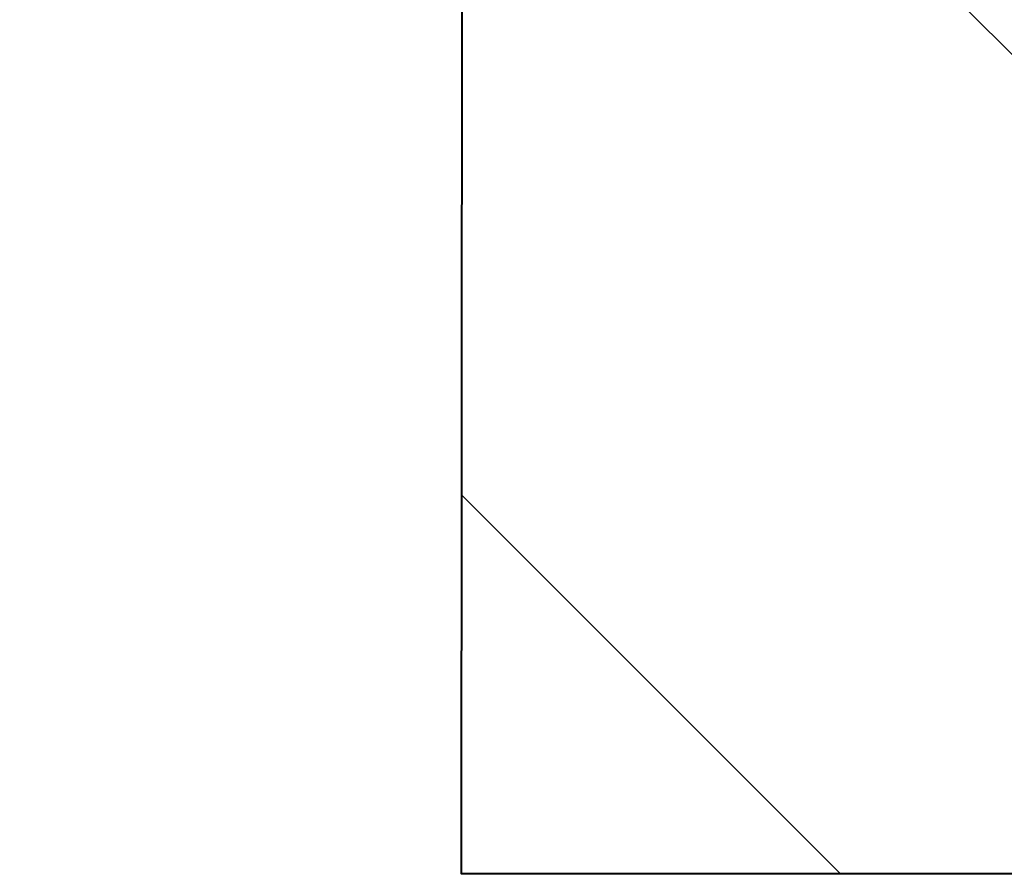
# Model space of a CAD drawing. Header units: metres. Extents: x -113 to 509, y -50 to 519.
# Tile 181 of 238: x -9.23 to -7.62, y 336.63 to 338.02. Entities that reach past the tile are written whole.
import ezdxf
from ezdxf.enums import TextEntityAlignment as Align

# ---------------------------------------------------------------- set-up
doc = ezdxf.new("R2010")
doc.units = ezdxf.units.M
doc.header["$MEASUREMENT"] = 0
for name, color, linetype, lineweight in [('B_ANNO_TEXT', 7, 'Continuous', 18), ('B_DETAIL', 7, 'Continuous', 18), ('B_DETAIL_OBJ', 7, 'Continuous', 40)]:
    doc.layers.add(name, color=color, linetype=linetype, lineweight=lineweight)
doc.styles.add('Annotative', font='calibri.ttf', dxfattribs={"height": 0.0625})

# ---------------------------------------------------------------- blocks, each defined once
blk = doc.blocks.new('*U5735')
at = {"layer": 'B_DETAIL'}
h = blk.add_hatch(dxfattribs=at)
h.set_pattern_fill('ANSI32', color=256, scale=4.592338, angle=90)
h.set_pattern_definition([(135, (145.2344, 17.0793), (-1.217727, -1.217727), []), (135, (145.2344, 17.8911), (-1.217727, -1.217727), [])])
h.paths.add_polyline_path([(108.1335, 75.629), (104.3219, 75.629), (103.5978, 74.8986), (103.5978, 73.8062), (103.7742, 73.6235), (104.77, 73.624, -0.901732), (106.0084, 73.9118), (106.7812, 71.6673, -1), (105.5726, 71.2512), (105.4413, 71.6326, 0.714138), (104.3226, 71.2488), (104.3219, 69.7858), (108.1335, 69.7858)])
at = {"layer": 'B_DETAIL_OBJ', "flags": 128}
blk.add_lwpolyline([(108.1335, 75.629), (108.1335, 69.7858), (104.3219, 69.7858), (104.3226, 71.2488, -0.713683), (105.4409, 71.6332)], format="xyb", dxfattribs=at)
at = {"layer": 'B_ANNO_TEXT', "style": 'Annotative'}
blk.add_attdef('DIST5', text='', height=1.5, rotation=314.9044, dxfattribs=at).set_placement((307.7123, 219.6008), align=Align.MIDDLE_CENTER)
blk.add_attdef('DIST2', text='', height=1.5, dxfattribs=at).set_placement((88.7866, 95.1415), align=Align.MIDDLE_CENTER)

msp = doc.modelspace()

# ---------------------------------------------------------------- block references
msp.add_blockref('*U5735', (-112.8286, 266.8387))

doc.saveas('drawing.dxf')
